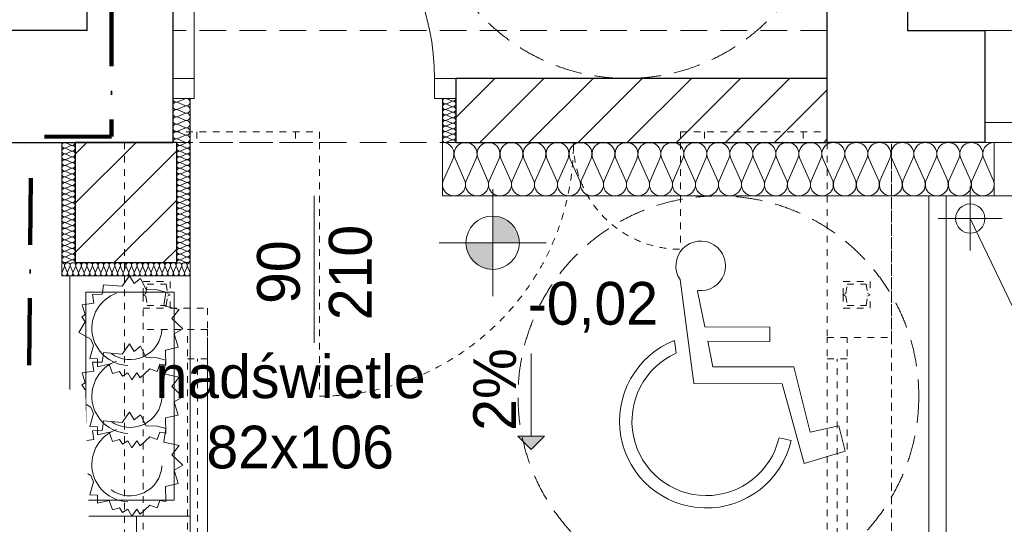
# Model space of a CAD drawing. Extents: x -220312 to -8310, y -91840 to 81907.
# Tile 85 of 128: x -126275 to -122589, y -11445 to -9555. Entities that reach past the tile are written whole.
import ezdxf

# ---------------------------------------------------------------- set-up
doc = ezdxf.new("R2010")
doc.units = 0
doc.header["$MEASUREMENT"] = 0
doc.set_wipeout_variables(frame=1)
for name, pattern in [('Hidden Line', [50, 25, -25]), ('Krawędzie ukryte', [150, 100, -50]), ('Kreski i kropki', [450, 250, -100, 0, -100])]:
    doc.linetypes.add(name, pattern=pattern)
doc.layers.add('#kan_san-op', color=34, linetype='Continuous')
for name, color, linetype, lineweight, true_color in [('Arch drzwi_Nr_Pióra__4', 7, 'Continuous', 9, 0x029e21), ('Arch ocieplenie_Nr_Pióra__22', 7, 'Continuous', 9, 0x7f7f7f), ('Arch ocieplenie_Nr_Pióra__24', 7, 'Continuous', 9, 0x029e21), ('Arch okna_Nr_Pióra__4', 7, 'Continuous', 9, 0x029e21), ('Arch wyposarzenie_Nr_Pióra__2', 7, 'Continuous', 13, 0x7f7f7f), ('Arch wyposarzenie_Nr_Pióra__4', 7, 'Continuous', 9, 0x029e21)]:
    doc.layers.add(name, color=color, linetype=linetype, lineweight=lineweight, true_color=true_color)
for name, color, linetype, lineweight in [('Arch opisy_Nr_Pióra__21', 7, 'Continuous', 9), ('Arch rynny_Nr_Pióra__21', 7, 'Continuous', 9), ('Arch schody_Nr_Pióra__21', 7, 'Continuous', 9), ('arch spadki_Nr_Pióra__21', 7, 'Continuous', 9), ('Arch wyburzenia_Nr_Pióra__46', 5, 'Continuous', 13), ('Arch ściany nośne_Nr_Pióra__21', 7, 'Continuous', 9), ('Arch ściany nośne_Nr_Pióra__27', 7, 'Continuous', 30), ('INWENT KONST. DREWNIANA_Nr_Pióra__20', 1, 'Continuous', 100), ('INWENT RZĘDNE_Nr_Pióra__21', 7, 'Continuous', 9), ('INWENT. DRZWI_Nr_Pióra__101', 8, 'Continuous', 13), ('INWENT. OKNA_Nr_Pióra__101', 8, 'Continuous', 13), ('INWENT.ŚCIANY_Nr_Pióra__1', 7, 'Continuous', 25), ('INWENT.ŚCIANY_Nr_Pióra__101', 8, 'Continuous', 13), ('Inwentaryzacja Konst._Nr_Pióra__101', 8, 'Continuous', 13), ('Istniejące schody_Nr_Pióra__101', 8, 'Continuous', 13), ('Istniejące stropy_Nr_Pióra__5', 7, 'Continuous', 13), ('PODKŁAD', 252, 'Continuous', 35)]:
    doc.layers.add(name, color=color, linetype=linetype, lineweight=lineweight)
doc.styles.add('GENERATED_STYLE_2', font='txt')
doc.styles.add('GENERATED_STYLE_6', font='txt')
pattern_1 = [(45, (0, 0), (-91.92388, 91.92388), [])]

# ---------------------------------------------------------------- blocks, each defined once
blk = doc.blocks.new('parter')
at = {"layer": 'Arch schody_Nr_Pióra__21', "linetype": 'Continuous'}
blk.add_hatch(color=252, dxfattribs=at).paths.add_polyline_path([(-186031.2, -11165.1), (-186081.2, -11115.1), (-185981.2, -11115.1)], flags=0)
at = {"layer": 'Arch ściany nośne_Nr_Pióra__21', "linetype": 'Continuous'}
h = blk.add_hatch(dxfattribs=at)
h.set_pattern_fill('Common_Brick', color=252, style=0, pattern_type=2)
h.set_pattern_definition(pattern_1)
h.paths.add_polyline_path([(-184922.4, -9775.1), (-186312.4, -9775.1), (-186312.4, -10015.1), (-184922.4, -10015.1)], flags=0)
h = blk.add_hatch(dxfattribs=at)
h.set_pattern_fill('Common_Brick', color=252, style=0, pattern_type=2)
h.set_pattern_definition(pattern_1)
h.paths.add_polyline_path([(-187737.4, -10015.1), (-187737.4, -10465.1), (-187357.4, -10465.1), (-187357.4, -10015.1)], flags=0)
at = {"layer": 'INWENT RZĘDNE_Nr_Pióra__21', "linetype": 'Continuous'}
for points in [[(-186174.8, -10390.5), (-186074.8, -10390.5), (-186082.4, -10352.2), (-186104.1, -10319.8), (-186136.5, -10298.1), (-186174.8, -10290.5)], [(-186174.8, -10390.5), (-186274.8, -10390.5), (-186267.2, -10428.8), (-186245.5, -10461.2), (-186213.1, -10482.9), (-186174.8, -10490.5)]]:
    blk.add_hatch(color=252, dxfattribs=at).paths.add_polyline_path(points, flags=0)
at = {"layer": 'Arch ocieplenie_Nr_Pióra__22', "color": 252, "linetype": 'Continuous'}
for p, q in [((-187326.7, -9851.3), (-187353, -9862.7)), ((-187353, -9865.1), (-187326.7, -9876.5)), ((-186347.5, -9851), (-186327.3, -9859.6)), ((-186327.3, -9861.3), (-186347.5, -9869.9)), ((-186347.5, -9871.6), (-186327.3, -9880.2)), ((-187326.7, -9878.8), (-187353, -9890.2)), ((-187353, -9892.6), (-187326.7, -9904)), ((-187326.7, -9906.3), (-187353, -9917.7)), ((-186327.3, -9882), (-186347.5, -9890.5)), ((-186347.5, -9892.3), (-186327.3, -9900.8)), ((-186327.3, -9902.6), (-186347.5, -9911.2)), ((-186347.5, -9912.9), (-186327.3, -9921.5)), ((-187353, -9920.1), (-187326.7, -9931.5)), ((-187326.7, -9933.8), (-187353, -9945.2)), ((-187353, -9947.6), (-187326.7, -9959)), ((-186327.3, -9923.2), (-186347.5, -9931.8)), ((-186347.5, -9933.5), (-186327.3, -9942.1)), ((-186327.3, -9943.8), (-186347.5, -9952.4)), ((-187326.7, -9961.3), (-187353, -9972.7)), ((-187353, -9975.1), (-187326.7, -9986.5)), ((-186347.5, -9954.1), (-186327.3, -9962.7)), ((-186327.3, -9964.5), (-186347.5, -9973)), ((-186347.5, -9974.8), (-186327.3, -9983.3)), ((-186327.3, -9985.1), (-186347.5, -9993.7)), ((-187326.7, -9988.8), (-187353, -10000.2)), ((-187353, -10002.6), (-187326.7, -10014)), ((-186347.5, -9995.4), (-186327.3, -10004)), ((-186327.3, -10005.7), (-186347.5, -10014.3)), ((-186358.8, -10155.6), (-186323, -10074.7)), ((-186315.7, -10074.7), (-186280, -10155.6)), ((-186272.7, -10155.6), (-186236.9, -10074.7)), ((-186229.7, -10074.7), (-186193.9, -10155.6)), ((-186186.7, -10155.6), (-186150.9, -10074.7)), ((-186143.7, -10074.7), (-186107.9, -10155.6)), ((-186100.6, -10155.6), (-186064.8, -10074.7)), ((-186057.6, -10074.7), (-186021.8, -10155.6)), ((-186014.6, -10155.6), (-185978.8, -10074.7)), ((-185971.6, -10074.7), (-185935.8, -10155.6)), ((-185928.6, -10155.6), (-185892.8, -10074.7)), ((-185885.5, -10074.7), (-185849.7, -10155.6)), ((-185842.5, -10155.6), (-185806.7, -10074.7)), ((-185799.5, -10074.7), (-185763.7, -10155.6)), ((-185756.5, -10155.6), (-185720.7, -10074.7)), ((-185713.5, -10074.7), (-185677.7, -10155.6)), ((-185670.4, -10155.6), (-185634.6, -10074.7)), ((-185627.4, -10074.7), (-185591.6, -10155.6)), ((-185584.4, -10155.6), (-185548.6, -10074.7)), ((-185541.4, -10074.7), (-185505.6, -10155.6)), ((-185498.4, -10155.6), (-185462.6, -10074.7)), ((-185455.3, -10074.7), (-185419.5, -10155.6)), ((-185412.3, -10155.6), (-185376.5, -10074.7)), ((-185369.3, -10074.7), (-185333.5, -10155.6)), ((-185326.3, -10155.6), (-185290.5, -10074.7)), ((-185283.2, -10074.7), (-185247.5, -10155.6)), ((-185240.2, -10155.6), (-185204.4, -10074.7)), ((-185197.2, -10074.7), (-185161.4, -10155.6)), ((-185154.2, -10155.6), (-185118.4, -10074.7)), ((-185111.2, -10074.7), (-185075.4, -10155.6)), ((-185068.1, -10155.6), (-185032.3, -10074.7)), ((-185025.1, -10074.7), (-184989.3, -10155.6)), ((-184982.1, -10155.6), (-184946.3, -10074.7)), ((-184939.1, -10074.7), (-184903.3, -10155.6)), ((-184896.1, -10155.6), (-184860.3, -10074.7)), ((-184853, -10074.7), (-184817.2, -10155.6)), ((-184810, -10155.6), (-184774.2, -10074.7)), ((-184767, -10074.7), (-184731.2, -10155.6)), ((-184724, -10155.6), (-184688.2, -10074.7)), ((-184681, -10074.7), (-184645.2, -10155.6)), ((-184637.9, -10155.6), (-184602.1, -10074.7)), ((-184594.9, -10074.7), (-184559.1, -10155.6)), ((-184551.9, -10155.6), (-184516.1, -10074.7)), ((-184508.9, -10074.7), (-184473.1, -10155.6)), ((-184465.9, -10155.6), (-184430.1, -10074.7)), ((-184422.8, -10074.7), (-184387, -10155.6)), ((-184379.8, -10155.6), (-184344, -10074.7)), ((-184336.8, -10074.7), (-184301, -10155.6))]:
    blk.add_line(p, q, dxfattribs=at)
for centre, major_axis, ratio, start_param, end_param in [((-187358.6, -9877.6), (13.8, 0), 0.994634, 1.158004, 5.125183), ((-187358.6, -9850.1), (13.8, 0), 0.994634, 3.141593, 5.125182), ((-187321.2, -9863.9), (13.8, 0), 0.994634, 4.299595, 8.266775), ((-186351.7, -9860.5), (10.6, 0), 0.969765, 1.158003, 5.125183), ((-186351.7, -9881.1), (10.6, 0), 0.969765, 1.158003, 5.125183), ((-186323, -9850.1), (10.6, 0), 0.969765, 4.299596, 6.283185), ((-186323, -9870.8), (10.6, 0), 0.969765, 4.299595, 8.266774), ((-187358.6, -9905.1), (13.8, 0), 0.994634, 1.158004, 5.125183), ((-187321.2, -9891.4), (13.8, 0), 0.994634, 4.299595, 8.266775), ((-187321.2, -9918.9), (13.8, 0), 0.994634, 4.299595, 8.266775), ((-186351.7, -9901.7), (10.6, 0), 0.969765, 1.158003, 5.125183), ((-186351.7, -9922.3), (10.6, 0), 0.969765, 1.158003, 5.125183), ((-186323, -9891.4), (10.6, 0), 0.969765, 4.299595, 8.266774), ((-186323, -9912), (10.6, 0), 0.969765, 4.299595, 8.266774), ((-187358.6, -9932.6), (13.8, 0), 0.994634, 1.158004, 5.125183), ((-187358.6, -9960.1), (13.8, 0), 0.994634, 1.158004, 5.125183), ((-187321.2, -9946.4), (13.8, 0), 0.994634, 4.299595, 8.266775), ((-186351.7, -9943), (10.6, 0), 0.969765, 1.158003, 5.125183), ((-186323, -9932.6), (10.6, 0), 0.969765, 4.299595, 8.266774), ((-186323, -9953.3), (10.6, 0), 0.969765, 4.299595, 8.266774), ((-187358.6, -9987.6), (13.8, 0), 0.994634, 1.158004, 5.125183), ((-187321.2, -9973.9), (13.8, 0), 0.994634, 4.299595, 8.266775), ((-187321.2, -10001.4), (13.8, 0), 0.994634, 4.299595, 8.266775), ((-186351.7, -9963.6), (10.6, 0), 0.969765, 1.158003, 5.125183), ((-186351.7, -9984.2), (10.6, 0), 0.969765, 1.158003, 5.125183), ((-186323, -9973.9), (10.6, 0), 0.969765, 4.299595, 8.266774), ((-186323, -9994.5), (10.6, 0), 0.969765, 4.299595, 8.266774), ((-187358.6, -10015.1), (13.8, 0), 0.994634, 1.158004, 3.141593), ((-186351.7, -10004.8), (10.6, 0), 0.969765, 1.158003, 5.125183), ((-186362.4, -10057.7), (43, 0), 0.988721, 5.870392, 7.853982), ((-186323, -10015.1), (10.6, 0), 0.969765, 0, 1.983589), ((-186276.3, -10057.7), (43, 0), 0.988721, 5.870392, 9.837571), ((-186190.3, -10057.7), (43, 0), 0.988721, 5.870392, 9.837571), ((-186104.3, -10057.7), (43, 0), 0.988721, 5.870392, 9.837571), ((-186018.2, -10057.7), (43, 0), 0.988721, 5.870392, 9.837571), ((-185932.2, -10057.7), (43, 0), 0.988721, 5.870392, 9.837571), ((-185846.1, -10057.7), (43, 0), 0.988721, 5.870392, 9.837571), ((-185760.1, -10057.7), (43, 0), 0.988721, 5.870392, 9.837571), ((-185674, -10057.7), (43, 0), 0.988721, 5.870392, 9.837571), ((-185588, -10057.7), (43, 0), 0.988721, 5.870392, 9.837571), ((-185502, -10057.7), (43, 0), 0.988721, 5.870392, 9.837571), ((-185415.9, -10057.7), (43, 0), 0.988721, 5.870392, 9.837571), ((-185329.9, -10057.7), (43, 0), 0.988721, 5.870392, 9.837571), ((-185243.8, -10057.7), (43, 0), 0.988721, 5.870392, 9.837571), ((-185157.8, -10057.7), (43, 0), 0.988721, 5.870392, 9.837571), ((-185071.8, -10057.7), (43, 0), 0.988721, 5.870392, 9.837571), ((-184985.7, -10057.7), (43, 0), 0.988721, 5.870392, 9.837571), ((-184899.7, -10057.7), (43, 0), 0.988721, 5.870392, 9.837571), ((-184813.6, -10057.7), (43, 0), 0.988721, 5.870392, 9.837571), ((-184727.6, -10057.7), (43, 0), 0.988721, 5.870392, 9.837571), ((-184641.5, -10057.7), (43, 0), 0.988721, 5.870392, 9.837571), ((-184555.5, -10057.7), (43, 0), 0.988721, 5.870392, 9.837571), ((-184469.5, -10057.7), (43, 0), 0.988721, 5.870392, 9.837571), ((-184383.4, -10057.7), (43, 0), 0.988721, 5.870392, 9.837571), ((-184297.4, -10057.7), (43, 0), 0.988721, 1.570796, 3.554385), ((-186319.4, -10172.6), (43, 0), 0.988721, 2.728799, 6.695979), ((-186233.3, -10172.6), (43, 0), 0.988721, 2.728799, 6.695979), ((-186147.3, -10172.6), (43, 0), 0.988721, 2.728799, 6.695979), ((-186061.2, -10172.6), (43, 0), 0.988721, 2.728799, 6.695979), ((-185975.2, -10172.6), (43, 0), 0.988721, 2.728799, 6.695979), ((-185889.2, -10172.6), (43, 0), 0.988721, 2.728799, 6.695979), ((-185803.1, -10172.6), (43, 0), 0.988721, 2.728799, 6.695979), ((-185717.1, -10172.6), (43, 0), 0.988721, 2.728799, 6.695979), ((-185631, -10172.6), (43, 0), 0.988721, 2.728799, 6.695979), ((-185545, -10172.6), (43, 0), 0.988721, 2.728799, 6.695979), ((-185458.9, -10172.6), (43, 0), 0.988721, 2.728799, 6.695979), ((-185372.9, -10172.6), (43, 0), 0.988721, 2.728799, 6.695979), ((-185286.9, -10172.6), (43, 0), 0.988721, 2.728799, 6.695979), ((-185200.8, -10172.6), (43, 0), 0.988721, 2.728799, 6.695979), ((-185114.8, -10172.6), (43, 0), 0.988721, 2.728799, 6.695979), ((-185028.7, -10172.6), (43, 0), 0.988721, 2.728799, 6.695979), ((-184942.7, -10172.6), (43, 0), 0.988721, 2.728799, 6.695979), ((-184856.7, -10172.6), (43, 0), 0.988721, 2.728799, 6.695979), ((-184770.6, -10172.6), (43, 0), 0.988721, 2.728799, 6.695979), ((-184684.6, -10172.6), (43, 0), 0.988721, 2.728799, 6.695979), ((-184598.5, -10172.6), (43, 0), 0.988721, 2.728799, 6.695979), ((-184512.5, -10172.6), (43, 0), 0.988721, 2.728799, 6.695979), ((-184426.4, -10172.6), (43, 0), 0.988721, 2.728799, 6.695979), ((-184340.4, -10172.6), (43, 0), 0.988721, 2.728799, 6.695979)]:
    blk.add_ellipse(centre, major_axis=major_axis, ratio=ratio, start_param=start_param, end_param=end_param, dxfattribs=at)
at = {"layer": 'Arch ocieplenie_Nr_Pióra__24', "color": 252, "linetype": 'Continuous'}
for p, q in [((-187772.5, -10016), (-187752.3, -10025)), ((-187322.3, -10016), (-187342.5, -10025)), ((-187752.3, -10026.8), (-187772.5, -10035.7)), ((-187772.5, -10037.5), (-187752.3, -10046.4)), ((-187752.3, -10048.2), (-187772.5, -10057.1)), ((-187772.5, -10058.9), (-187752.3, -10067.8)), ((-187342.5, -10026.8), (-187322.3, -10035.7)), ((-187322.3, -10037.5), (-187342.5, -10046.4)), ((-187342.5, -10048.2), (-187322.3, -10057.1)), ((-187322.3, -10058.9), (-187342.5, -10067.8)), ((-187752.3, -10069.6), (-187772.5, -10078.5)), ((-187772.5, -10080.3), (-187752.3, -10089.2)), ((-187752.3, -10091), (-187772.5, -10100)), ((-187342.5, -10069.6), (-187322.3, -10078.5)), ((-187322.3, -10080.3), (-187342.5, -10089.2)), ((-187342.5, -10091), (-187322.3, -10100)), ((-187772.5, -10101.8), (-187752.3, -10110.7)), ((-187752.3, -10112.5), (-187772.5, -10121.4)), ((-187772.5, -10123.2), (-187752.3, -10132.1)), ((-187752.3, -10133.9), (-187772.5, -10142.8)), ((-187322.3, -10101.8), (-187342.5, -10110.7)), ((-187342.5, -10112.5), (-187322.3, -10121.4)), ((-187322.3, -10123.2), (-187342.5, -10132.1)), ((-187342.5, -10133.9), (-187322.3, -10142.8)), ((-187772.5, -10144.6), (-187752.3, -10153.5)), ((-187752.3, -10155.3), (-187772.5, -10164.2)), ((-187772.5, -10166), (-187752.3, -10175)), ((-187322.3, -10144.6), (-187342.5, -10153.5)), ((-187342.5, -10155.3), (-187322.3, -10164.2)), ((-187322.3, -10166), (-187342.5, -10175)), ((-187752.3, -10176.8), (-187772.5, -10185.7)), ((-187772.5, -10187.5), (-187752.3, -10196.4)), ((-187752.3, -10198.2), (-187772.5, -10207.1)), ((-187342.5, -10176.8), (-187322.3, -10185.7)), ((-187322.3, -10187.5), (-187342.5, -10196.4)), ((-187342.5, -10198.2), (-187322.3, -10207.1)), ((-187772.5, -10208.9), (-187752.3, -10217.8)), ((-187752.3, -10219.6), (-187772.5, -10228.5)), ((-187772.5, -10230.3), (-187752.3, -10239.2)), ((-187752.3, -10241), (-187772.5, -10250)), ((-187322.3, -10208.9), (-187342.5, -10217.8)), ((-187342.5, -10219.6), (-187322.3, -10228.5)), ((-187322.3, -10230.3), (-187342.5, -10239.2)), ((-187342.5, -10241), (-187322.3, -10250)), ((-187772.5, -10251.8), (-187752.3, -10260.7)), ((-187752.3, -10262.5), (-187772.5, -10271.4)), ((-187772.5, -10273.2), (-187752.3, -10282.1)), ((-187322.3, -10251.8), (-187342.5, -10260.7)), ((-187342.5, -10262.5), (-187322.3, -10271.4)), ((-187322.3, -10273.2), (-187342.5, -10282.1)), ((-187752.3, -10283.9), (-187772.5, -10292.8)), ((-187772.5, -10294.6), (-187752.3, -10303.5)), ((-187752.3, -10305.3), (-187772.5, -10314.2)), ((-187772.5, -10316), (-187752.3, -10325)), ((-187342.5, -10283.9), (-187322.3, -10292.8)), ((-187322.3, -10294.6), (-187342.5, -10303.5)), ((-187342.5, -10305.3), (-187322.3, -10314.2)), ((-187322.3, -10316), (-187342.5, -10325)), ((-187752.3, -10326.8), (-187772.5, -10335.7)), ((-187772.5, -10337.5), (-187752.3, -10346.4)), ((-187752.3, -10348.2), (-187772.5, -10357.1)), ((-187342.5, -10326.8), (-187322.3, -10335.7)), ((-187322.3, -10337.5), (-187342.5, -10346.4)), ((-187342.5, -10348.2), (-187322.3, -10357.1)), ((-187772.5, -10358.9), (-187752.3, -10367.8)), ((-187752.3, -10369.6), (-187772.5, -10378.5)), ((-187772.5, -10380.3), (-187752.3, -10389.2)), ((-187752.3, -10391), (-187772.5, -10400)), ((-187322.3, -10358.9), (-187342.5, -10367.8)), ((-187342.5, -10369.6), (-187322.3, -10378.5)), ((-187322.3, -10380.3), (-187342.5, -10389.2)), ((-187342.5, -10391), (-187322.3, -10400)), ((-187772.5, -10401.8), (-187752.3, -10410.7)), ((-187752.3, -10412.5), (-187772.5, -10421.4)), ((-187772.5, -10423.2), (-187752.3, -10432.1)), ((-187322.3, -10401.8), (-187342.5, -10410.7)), ((-187342.5, -10412.5), (-187322.3, -10421.4)), ((-187322.3, -10423.2), (-187342.5, -10432.1)), ((-187752.3, -10433.9), (-187772.5, -10442.8)), ((-187772.5, -10444.6), (-187752.3, -10453.5)), ((-187752.3, -10455.3), (-187772.5, -10464.2)), ((-187342.5, -10433.9), (-187322.3, -10442.8)), ((-187322.3, -10444.6), (-187342.5, -10453.5)), ((-187342.5, -10455.3), (-187322.3, -10464.2)), ((-187786.5, -10500.2), (-187777.8, -10480)), ((-187776.1, -10480), (-187767.4, -10500.2)), ((-187765.6, -10500.2), (-187757, -10480)), ((-187755.2, -10480), (-187746.5, -10500.2)), ((-187744.8, -10500.2), (-187736.1, -10480)), ((-187734.3, -10480), (-187725.6, -10500.2)), ((-187723.9, -10500.2), (-187715.2, -10480)), ((-187713.5, -10480), (-187704.8, -10500.2)), ((-187703, -10500.2), (-187694.3, -10480)), ((-187692.6, -10480), (-187683.9, -10500.2)), ((-187682.2, -10500.2), (-187673.5, -10480)), ((-187671.7, -10480), (-187663, -10500.2)), ((-187661.3, -10500.2), (-187652.6, -10480)), ((-187650.9, -10480), (-187642.2, -10500.2)), ((-187640.4, -10500.2), (-187631.7, -10480)), ((-187630, -10480), (-187621.3, -10500.2)), ((-187619.5, -10500.2), (-187610.9, -10480)), ((-187609.1, -10480), (-187600.4, -10500.2)), ((-187598.7, -10500.2), (-187590, -10480)), ((-187588.2, -10480), (-187579.6, -10500.2)), ((-187577.8, -10500.2), (-187569.1, -10480)), ((-187567.4, -10480), (-187558.7, -10500.2)), ((-187556.9, -10500.2), (-187548.3, -10480)), ((-187546.5, -10480), (-187537.8, -10500.2)), ((-187536.1, -10500.2), (-187527.4, -10480)), ((-187525.6, -10480), (-187517, -10500.2)), ((-187515.2, -10500.2), (-187506.5, -10480)), ((-187504.8, -10480), (-187496.1, -10500.2)), ((-187494.3, -10500.2), (-187485.6, -10480)), ((-187483.9, -10480), (-187475.2, -10500.2)), ((-187473.5, -10500.2), (-187464.8, -10480)), ((-187463, -10480), (-187454.3, -10500.2)), ((-187452.6, -10500.2), (-187443.9, -10480)), ((-187442.2, -10480), (-187433.5, -10500.2)), ((-187431.7, -10500.2), (-187423, -10480)), ((-187421.3, -10480), (-187412.6, -10500.2)), ((-187410.9, -10500.2), (-187402.2, -10480)), ((-187400.4, -10480), (-187391.7, -10500.2)), ((-187390, -10500.2), (-187381.3, -10480)), ((-187379.5, -10480), (-187370.9, -10500.2)), ((-187369.1, -10500.2), (-187360.4, -10480)), ((-187358.7, -10480), (-187350, -10500.2)), ((-187348.2, -10500.2), (-187339.6, -10480)), ((-187337.8, -10480), (-187329.1, -10500.2)), ((-187327.4, -10500.2), (-187318.7, -10480)), ((-187316.9, -10480), (-187308.3, -10500.2))]:
    blk.add_line(p, q, dxfattribs=at)
for centre, major_axis, ratio, start_param, end_param in [((-187776.7, -10025.9), (0, -10.7), 0.992498, 2.728799, 6.695979), ((-187748, -10015.1), (0, -10.7), 0.992498, 5.870392, 7.853982), ((-187346.7, -10015.1), (0, -10.7), 0.992498, 4.712389, 6.695979), ((-187318, -10025.9), (0, -10.7), 0.992498, 5.870392, 9.837571), ((-187776.7, -10047.3), (0, -10.7), 0.992498, 2.728799, 6.695979), ((-187776.7, -10068.7), (0, -10.7), 0.992498, 2.728799, 6.695979), ((-187748, -10036.6), (0, -10.7), 0.992498, 5.870392, 9.837571), ((-187748, -10058), (0, -10.7), 0.992498, 5.870392, 9.837571), ((-187346.7, -10036.6), (0, -10.7), 0.992498, 2.7288, 6.695979), ((-187346.7, -10058), (0, -10.7), 0.992498, 2.7288, 6.695979), ((-187318, -10047.3), (0, -10.7), 0.992498, 5.870392, 9.837571), ((-187318, -10068.7), (0, -10.7), 0.992498, 5.870392, 9.837571), ((-187776.7, -10090.1), (0, -10.7), 0.992498, 2.728799, 6.695979), ((-187748, -10079.4), (0, -10.7), 0.992498, 5.870392, 9.837571), ((-187748, -10100.9), (0, -10.7), 0.992498, 5.870392, 9.837571), ((-187346.7, -10079.4), (0, -10.7), 0.992498, 2.7288, 6.695979), ((-187346.7, -10100.9), (0, -10.7), 0.992498, 2.7288, 6.695979), ((-187318, -10090.1), (0, -10.7), 0.992498, 5.870392, 9.837571), ((-187776.7, -10111.6), (0, -10.7), 0.992498, 2.728799, 6.695979), ((-187776.7, -10133), (0, -10.7), 0.992498, 2.728799, 6.695979), ((-187748, -10122.3), (0, -10.7), 0.992498, 5.870392, 9.837571), ((-187748, -10143.7), (0, -10.7), 0.992498, 5.870392, 9.837571), ((-187346.7, -10122.3), (0, -10.7), 0.992498, 2.7288, 6.695979), ((-187346.7, -10143.7), (0, -10.7), 0.992498, 2.7288, 6.695979), ((-187318, -10111.6), (0, -10.7), 0.992498, 5.870392, 9.837571), ((-187318, -10133), (0, -10.7), 0.992498, 5.870392, 9.837571), ((-187776.7, -10154.4), (0, -10.7), 0.992498, 2.728799, 6.695979), ((-187776.7, -10175.9), (0, -10.7), 0.992498, 2.728799, 6.695979), ((-187748, -10165.1), (0, -10.7), 0.992498, 5.870392, 9.837571), ((-187346.7, -10165.1), (0, -10.7), 0.992498, 2.7288, 6.695979), ((-187318, -10154.4), (0, -10.7), 0.992498, 5.870392, 9.837571), ((-187318, -10175.9), (0, -10.7), 0.992498, 5.870392, 9.837571), ((-187776.7, -10197.3), (0, -10.7), 0.992498, 2.728799, 6.695979), ((-187776.7, -10218.7), (0, -10.7), 0.992498, 2.728799, 6.695979), ((-187748, -10186.6), (0, -10.7), 0.992498, 5.870392, 9.837571), ((-187748, -10208), (0, -10.7), 0.992498, 5.870392, 9.837571), ((-187346.7, -10186.6), (0, -10.7), 0.992498, 2.7288, 6.695979), ((-187346.7, -10208), (0, -10.7), 0.992498, 2.7288, 6.695979), ((-187318, -10197.3), (0, -10.7), 0.992498, 5.870392, 9.837571), ((-187318, -10218.7), (0, -10.7), 0.992498, 5.870392, 9.837571), ((-187776.7, -10240.1), (0, -10.7), 0.992498, 2.728799, 6.695979), ((-187748, -10229.4), (0, -10.7), 0.992498, 5.870392, 9.837571), ((-187748, -10250.9), (0, -10.7), 0.992498, 5.870392, 9.837571), ((-187346.7, -10229.4), (0, -10.7), 0.992498, 2.7288, 6.695979), ((-187346.7, -10250.9), (0, -10.7), 0.992498, 2.7288, 6.695979), ((-187318, -10240.1), (0, -10.7), 0.992498, 5.870392, 9.837571), ((-187776.7, -10261.6), (0, -10.7), 0.992498, 2.728799, 6.695979), ((-187776.7, -10283), (0, -10.7), 0.992498, 2.728799, 6.695979), ((-187748, -10272.3), (0, -10.7), 0.992498, 5.870392, 9.837571), ((-187346.7, -10272.3), (0, -10.7), 0.992498, 2.7288, 6.695979), ((-187318, -10261.6), (0, -10.7), 0.992498, 5.870392, 9.837571), ((-187318, -10283), (0, -10.7), 0.992498, 5.870392, 9.837571), ((-187776.7, -10304.4), (0, -10.7), 0.992498, 2.728799, 6.695979), ((-187776.7, -10325.9), (0, -10.7), 0.992498, 2.728799, 6.695979), ((-187748, -10293.7), (0, -10.7), 0.992498, 5.870392, 9.837571), ((-187748, -10315.1), (0, -10.7), 0.992498, 5.870392, 9.837571), ((-187346.7, -10293.7), (0, -10.7), 0.992498, 2.7288, 6.695979), ((-187346.7, -10315.1), (0, -10.7), 0.992498, 2.7288, 6.695979), ((-187318, -10304.4), (0, -10.7), 0.992498, 5.870392, 9.837571), ((-187318, -10325.9), (0, -10.7), 0.992498, 5.870392, 9.837571), ((-187776.7, -10347.3), (0, -10.7), 0.992498, 2.728799, 6.695979), ((-187748, -10336.6), (0, -10.7), 0.992498, 5.870392, 9.837571), ((-187748, -10358), (0, -10.7), 0.992498, 5.870392, 9.837571), ((-187346.7, -10336.6), (0, -10.7), 0.992498, 2.7288, 6.695979), ((-187346.7, -10358), (0, -10.7), 0.992498, 2.7288, 6.695979), ((-187318, -10347.3), (0, -10.7), 0.992498, 5.870392, 9.837571), ((-187776.7, -10368.7), (0, -10.7), 0.992498, 2.728799, 6.695979), ((-187776.7, -10390.1), (0, -10.7), 0.992498, 2.728799, 6.695979), ((-187748, -10379.4), (0, -10.7), 0.992498, 5.870392, 9.837571), ((-187748, -10400.9), (0, -10.7), 0.992498, 5.870392, 9.837571), ((-187346.7, -10379.4), (0, -10.7), 0.992498, 2.7288, 6.695979), ((-187346.7, -10400.9), (0, -10.7), 0.992498, 2.7288, 6.695979), ((-187318, -10368.7), (0, -10.7), 0.992498, 5.870392, 9.837571), ((-187318, -10390.1), (0, -10.7), 0.992498, 5.870392, 9.837571), ((-187776.7, -10411.6), (0, -10.7), 0.992498, 2.728799, 6.695979), ((-187776.7, -10433), (0, -10.7), 0.992498, 2.728799, 6.695979), ((-187748, -10422.3), (0, -10.7), 0.992498, 5.870392, 9.837571), ((-187346.7, -10422.3), (0, -10.7), 0.992498, 2.7288, 6.695979), ((-187318, -10411.6), (0, -10.7), 0.992498, 5.870392, 9.837571), ((-187318, -10433), (0, -10.7), 0.992498, 5.870392, 9.837571), ((-187776.7, -10454.4), (0, -10.7), 0.992498, 2.728799, 6.695979), ((-187787.4, -10475.8), (0, 10.6), 0.981276, 4.299596, 6.283185), ((-187766.5, -10475.8), (0, 10.6), 0.981276, 4.299595, 8.266774), ((-187745.6, -10475.8), (0, 10.6), 0.981276, 4.299595, 8.266774), ((-187748, -10443.7), (0, -10.7), 0.992498, 5.870392, 9.837571), ((-187748, -10465.1), (0, -10.7), 0.992498, 1.570796, 3.554385), ((-187724.8, -10475.8), (0, 10.6), 0.981276, 4.299595, 8.266774), ((-187703.9, -10475.8), (0, 10.6), 0.981276, 4.299595, 8.266774), ((-187683, -10475.8), (0, 10.6), 0.981276, 4.299595, 8.266774), ((-187662.2, -10475.8), (0, 10.6), 0.981276, 4.299595, 8.266774), ((-187641.3, -10475.8), (0, 10.6), 0.981276, 4.299595, 8.266774), ((-187620.4, -10475.8), (0, 10.6), 0.981276, 4.299595, 8.266774), ((-187599.6, -10475.8), (0, 10.6), 0.981276, 4.299595, 8.266774), ((-187578.7, -10475.8), (0, 10.6), 0.981276, 4.299595, 8.266774), ((-187557.8, -10475.8), (0, 10.6), 0.981276, 4.299595, 8.266774), ((-187536.9, -10475.8), (0, 10.6), 0.981276, 4.299595, 8.266774), ((-187516.1, -10475.8), (0, 10.6), 0.981276, 4.299595, 8.266774), ((-187495.2, -10475.8), (0, 10.6), 0.981276, 4.299595, 8.266774), ((-187474.3, -10475.8), (0, 10.6), 0.981276, 4.299595, 8.266774), ((-187453.5, -10475.8), (0, 10.6), 0.981276, 4.299595, 8.266774), ((-187432.6, -10475.8), (0, 10.6), 0.981276, 4.299595, 8.266774), ((-187411.7, -10475.8), (0, 10.6), 0.981276, 4.299595, 8.266774), ((-187390.9, -10475.8), (0, 10.6), 0.981276, 4.299595, 8.266774), ((-187370, -10475.8), (0, 10.6), 0.981276, 4.299595, 8.266774), ((-187349.1, -10475.8), (0, 10.6), 0.981276, 4.299595, 8.266774), ((-187346.7, -10443.7), (0, -10.7), 0.992498, 2.7288, 6.695979), ((-187346.7, -10465.1), (0, -10.7), 0.992498, 2.7288, 4.712389), ((-187328.3, -10475.8), (0, 10.6), 0.981276, 4.299595, 8.266774), ((-187318, -10454.4), (0, -10.7), 0.992498, 5.870392, 9.837571), ((-187307.4, -10475.8), (0, 10.6), 0.981276, 0, 1.983589), ((-187776.9, -10504.5), (0, 10.6), 0.981276, 1.158003, 5.125183), ((-187756.1, -10504.5), (0, 10.6), 0.981276, 1.158003, 5.125183), ((-187735.2, -10504.5), (0, 10.6), 0.981276, 1.158003, 5.125183), ((-187714.3, -10504.5), (0, 10.6), 0.981276, 1.158003, 5.125183), ((-187693.5, -10504.5), (0, 10.6), 0.981276, 1.158003, 5.125183), ((-187672.6, -10504.5), (0, 10.6), 0.981276, 1.158003, 5.125183), ((-187651.7, -10504.5), (0, 10.6), 0.981276, 1.158003, 5.125183), ((-187630.9, -10504.5), (0, 10.6), 0.981276, 1.158003, 5.125183), ((-187610, -10504.5), (0, 10.6), 0.981276, 1.158003, 5.125183), ((-187589.1, -10504.5), (0, 10.6), 0.981276, 1.158003, 5.125183), ((-187568.3, -10504.5), (0, 10.6), 0.981276, 1.158003, 5.125183), ((-187547.4, -10504.5), (0, 10.6), 0.981276, 1.158003, 5.125183), ((-187526.5, -10504.5), (0, 10.6), 0.981276, 1.158003, 5.125183), ((-187505.6, -10504.5), (0, 10.6), 0.981276, 1.158003, 5.125183), ((-187484.8, -10504.5), (0, 10.6), 0.981276, 1.158003, 5.125183), ((-187463.9, -10504.5), (0, 10.6), 0.981276, 1.158003, 5.125183), ((-187443, -10504.5), (0, 10.6), 0.981276, 1.158003, 5.125183), ((-187422.2, -10504.5), (0, 10.6), 0.981276, 1.158003, 5.125183), ((-187401.3, -10504.5), (0, 10.6), 0.981276, 1.158003, 5.125183), ((-187380.4, -10504.5), (0, 10.6), 0.981276, 1.158003, 5.125183), ((-187359.6, -10504.5), (0, 10.6), 0.981276, 1.158003, 5.125183), ((-187338.7, -10504.5), (0, 10.6), 0.981276, 1.158003, 5.125183), ((-187317.8, -10504.5), (0, 10.6), 0.981276, 1.158003, 5.125183)]:
    blk.add_ellipse(centre, major_axis=major_axis, ratio=ratio, start_param=start_param, end_param=end_param, dxfattribs=at)
at = {"layer": 'Arch okna_Nr_Pióra__4', "color": 252, "linetype": 'Continuous'}
for p, q in [((-187292.4, -9775.1), (-187292.4, -8875.1)), ((-184332.4, -9595.1), (-181942.4, -9595.1)), ((-187372.4, -9775.1), (-187292.4, -9775.1)), ((-187292.4, -9775.1), (-187292.4, -9850.1)), ((-186392.4, -9775.1), (-186312.4, -9775.1)), ((-186392.4, -9775.1), (-186392.4, -9850.1)), ((-187372.4, -9850.1), (-187292.4, -9850.1)), ((-186392.4, -9850.1), (-186312.4, -9850.1)), ((-184332.4, -9940.1), (-181942.4, -9940.1)), ((-184332.4, -10015.1), (-181942.4, -10015.1)), ((-186842.4, -10215.1), (-186842.4, -10765.1)), ((-184297.4, -10215.1), (-182007.4, -10215.1))]:
    blk.add_line(p, q, dxfattribs=at)
blk.add_arc((-187292.4, -9775.1), 900, 0, 90, dxfattribs=at)
at = {"layer": 'Arch opisy_Nr_Pióra__21', "color": 252, "linetype": 'Krawędzie ukryte'}
for centre in [(-185672.4, -9025.1), (-185329.9, -10965.1)]:
    blk.add_circle(centre, 750, dxfattribs=at)
at = {"layer": 'Arch rynny_Nr_Pióra__21', "color": 252, "linetype": 'Continuous'}
for p, q in [((-184387.4, -10180.1), (-184387.4, -10420.1)), ((-184267.4, -10300.1), (-184507.4, -10300.1)), ((-183732.2, -11666.4), (-184387.4, -10300.1))]:
    blk.add_line(p, q, dxfattribs=at)
blk.add_circle((-184387.4, -10300.1), 55, dxfattribs=at)
at = {"layer": 'Arch schody_Nr_Pióra__21', "color": 252, "linetype": 'Continuous'}
for p, q in [((-184542.4, -10215.1), (-184542.4, -12815.1)), ((-184477.4, -10215.1), (-184477.4, -12815.1)), ((-187307.4, -10515.1), (-187757.4, -10515.1)), ((-187757.4, -10515.1), (-187757.4, -11415.1)), ((-187307.4, -11415.1), (-187307.4, -10515.1)), ((-187697.4, -10575.1), (-187697.4, -11355.1)), ((-187367.4, -10575.1), (-187697.4, -10575.1)), ((-187367.4, -11355.1), (-187367.4, -10575.1)), ((-186031.2, -10805.1), (-186031.2, -11115.1)), ((-186081.2, -11115.1), (-185981.2, -11115.1)), ((-186031.2, -11165.1), (-186081.2, -11115.1)), ((-186031.2, -11165.1), (-185981.2, -11115.1)), ((-187697.4, -11355.1), (-187367.4, -11355.1)), ((-187307.4, -11415.1), (-187757.4, -11415.1)), ((-187307.4, -11415.1), (-187507.4, -11415.1)), ((-187507.4, -11415.1), (-187507.4, -20065.1)), ((-187307.4, -11415.1), (-187307.4, -20065.1))]:
    blk.add_line(p, q, dxfattribs=at)
at = {"layer": 'Arch wyburzenia_Nr_Pióra__46', "color": 252, "linetype": 'Continuous'}
for p, q in [((-187307.4, -9850.1), (-187307.4, -10515.1)), ((-186362.4, -9850.1), (-186362.4, -10215.1)), ((-187787.4, -10515.1), (-187787.4, -10015.1)), ((-184297.4, -10215.1), (-184297.4, -10015.1)), ((-186362.4, -10215.1), (-184297.4, -10215.1)), ((-187307.4, -10515.1), (-187787.4, -10515.1))]:
    blk.add_line(p, q, dxfattribs=at)
at = {"layer": 'Arch wyposarzenie_Nr_Pióra__2', "color": 252, "linetype": 'Continuous'}
for p, q in [((-185473.6, -10528.1), (-185421.5, -10917.3)), ((-185380.7, -10706.1), (-185408.2, -10571.3)), ((-185137.2, -10707.1), (-185380.7, -10706.1)), ((-185137.4, -10760.4), (-185137.2, -10707.1)), ((-185494.4, -10756.7), (-185488, -10804.4)), ((-185369.8, -10759.4), (-185137.4, -10760.4)), ((-185350.4, -10854.7), (-185369.8, -10759.4)), ((-185047.3, -10855.9), (-185350.4, -10854.7)), ((-184987.1, -11100.4), (-185047.3, -10855.9)), ((-185421.5, -10917.3), (-185090.8, -10918.6)), ((-185090.8, -10918.6), (-185009.4, -11217.8)), ((-184878.9, -11076.8), (-184987.1, -11100.4)), ((-184855.7, -11171.3), (-184878.9, -11076.8)), ((-185057.8, -11131), (-185103.1, -11120.7)), ((-185009.4, -11217.8), (-184855.7, -11171.3))]:
    blk.add_line(p, q, dxfattribs=at)
for centre, major_axis, start_param, end_param in [((-185396, -10477), (92.9, 0), 4.583801, 10.008202), ((-185374.8, -11059), (325.1, 0), 1.947533, 6.059917), ((-185374.8, -11059), (278.7, 0), 1.989195, 6.059917)]:
    blk.add_ellipse(centre, major_axis=major_axis, ratio=0.999933, start_param=start_param, end_param=end_param, dxfattribs=at)
at = {"layer": 'Arch wyposarzenie_Nr_Pióra__4', "color": 252, "linetype": 'Continuous'}
for p, q in [((-187561.3, -10553.3), (-187533.5, -10515.1)), ((-187533.5, -10515.1), (-187516.8, -10543.5)), ((-187516.8, -10543.5), (-187493.2, -10524)), ((-187493.2, -10524), (-187471.7, -10565.4)), ((-187635.5, -10576.7), (-187631.5, -10547.6)), ((-187631.5, -10547.6), (-187561.3, -10553.3)), ((-187471.7, -10565.4), (-187430.4, -10566.7)), ((-187430.4, -10566.7), (-187398.2, -10575.5)), ((-187398.2, -10575.5), (-187405.4, -10626.6)), ((-187672.2, -10584), (-187635.9, -10583.6)), ((-187667.2, -10617.2), (-187672.2, -10584)), ((-187635.9, -10583.6), (-187635.5, -10576.7)), ((-187711.8, -10623.2), (-187667.2, -10617.2)), ((-187699.9, -10660.6), (-187711.8, -10623.2)), ((-187405.4, -10626.6), (-187348.2, -10640)), ((-187348.2, -10640), (-187375.8, -10674.6)), ((-187712.3, -10668.2), (-187699.9, -10660.6)), ((-187699.6, -10687), (-187712.3, -10668.2)), ((-187375.8, -10674.6), (-187334, -10712.8)), ((-187723.3, -10726.2), (-187699.6, -10687)), ((-187334, -10712.8), (-187367.4, -10732)), ((-187678.6, -10751.6), (-187723.3, -10726.2)), ((-187669.2, -10775.9), (-187678.6, -10751.6)), ((-187367.4, -10732), (-187351.3, -10781.9)), ((-187682.3, -10824.7), (-187669.2, -10775.9)), ((-187561.3, -10807.8), (-187533.5, -10769.6)), ((-187533.5, -10769.6), (-187516.8, -10797.9)), ((-187516.8, -10797.9), (-187493.2, -10778.5)), ((-187493.2, -10778.5), (-187471.7, -10819.9)), ((-187351.3, -10781.9), (-187398.9, -10792.4)), ((-187398.9, -10792.4), (-187397.6, -10849)), ((-187653.6, -10825.4), (-187682.3, -10824.7)), ((-187654.2, -10855.2), (-187653.6, -10825.4)), ((-187635.9, -10838.1), (-187635.5, -10831.2)), ((-187635.5, -10831.2), (-187631.5, -10802.1)), ((-187631.5, -10802.1), (-187561.3, -10807.8)), ((-187471.7, -10819.9), (-187430.4, -10821.2)), ((-187430.4, -10821.2), (-187398.2, -10830)), ((-187398.2, -10830), (-187405.4, -10881)), ((-187672.2, -10838.4), (-187635.9, -10838.1)), ((-187667.2, -10871.6), (-187672.2, -10838.4)), ((-187609.9, -10845.4), (-187654.2, -10855.2)), ((-187598.1, -10880.7), (-187609.9, -10845.4)), ((-187457.4, -10863.2), (-187493.6, -10896.5)), ((-187430.7, -10872.6), (-187457.4, -10863.2)), ((-187420.8, -10845.9), (-187430.7, -10872.6)), ((-187397.6, -10849), (-187420.8, -10845.9)), ((-187711.8, -10877.6), (-187667.2, -10871.6)), ((-187699.9, -10915.1), (-187711.8, -10877.6)), ((-187571.5, -10872.7), (-187598.1, -10880.7)), ((-187560.4, -10890.2), (-187571.5, -10872.7)), ((-187540.2, -10877.9), (-187560.4, -10890.2)), ((-187524.7, -10904.6), (-187540.2, -10877.9)), ((-187506.6, -10877.7), (-187524.7, -10904.6)), ((-187493.6, -10896.5), (-187506.6, -10877.7)), ((-187405.4, -10881), (-187348.2, -10894.4)), ((-187348.2, -10894.4), (-187375.8, -10929.1)), ((-187723.3, -10980.6), (-187699.6, -10941.5)), ((-187712.3, -10922.7), (-187699.9, -10915.1)), ((-187699.6, -10941.5), (-187712.3, -10922.7)), ((-187375.8, -10929.1), (-187334, -10967.3)), ((-187678.6, -11006), (-187723.3, -10980.6)), ((-187334, -10967.3), (-187367.4, -10986.4)), ((-187669.2, -11030.4), (-187678.6, -11006)), ((-187367.4, -10986.4), (-187351.3, -11036.3)), ((-187682.3, -11079.2), (-187669.2, -11030.4)), ((-187561.3, -11063.9), (-187533.5, -11025.7)), ((-187533.5, -11025.7), (-187516.8, -11054)), ((-187516.8, -11054), (-187493.2, -11034.5)), ((-187493.2, -11034.5), (-187471.7, -11076)), ((-187351.3, -11036.3), (-187398.9, -11046.9)), ((-187398.9, -11046.9), (-187397.6, -11103.4)), ((-187653.6, -11079.9), (-187682.3, -11079.2)), ((-187654.2, -11109.6), (-187653.6, -11079.9)), ((-187635.9, -11094.2), (-187635.5, -11087.3)), ((-187635.5, -11087.3), (-187631.5, -11058.1)), ((-187631.5, -11058.1), (-187561.3, -11063.9)), ((-187471.7, -11076), (-187430.4, -11077.3)), ((-187430.4, -11077.3), (-187398.2, -11086)), ((-187398.2, -11086), (-187405.4, -11137.1)), ((-187711.8, -11133.7), (-187667.2, -11127.7)), ((-187672.2, -11094.5), (-187635.9, -11094.2)), ((-187667.2, -11127.7), (-187672.2, -11094.5)), ((-187609.9, -11099.9), (-187654.2, -11109.6)), ((-187598.1, -11135.2), (-187609.9, -11099.9)), ((-187571.5, -11127.2), (-187598.1, -11135.2)), ((-187560.4, -11144.7), (-187571.5, -11127.2)), ((-187457.4, -11117.6), (-187493.6, -11151)), ((-187430.7, -11127.1), (-187457.4, -11117.6)), ((-187420.8, -11100.3), (-187430.7, -11127.1)), ((-187397.6, -11103.4), (-187420.8, -11100.3)), ((-187699.9, -11171.2), (-187711.8, -11133.7)), ((-187540.2, -11132.3), (-187560.4, -11144.7)), ((-187524.7, -11159.1), (-187540.2, -11132.3)), ((-187506.6, -11132.2), (-187524.7, -11159.1)), ((-187493.6, -11151), (-187506.6, -11132.2)), ((-187405.4, -11137.1), (-187348.2, -11150.5)), ((-187348.2, -11150.5), (-187375.8, -11185.1)), ((-187723.3, -11236.7), (-187699.6, -11197.6)), ((-187712.3, -11178.8), (-187699.9, -11171.2)), ((-187699.6, -11197.6), (-187712.3, -11178.8)), ((-187375.8, -11185.1), (-187334, -11223.3)), ((-187678.6, -11262.1), (-187723.3, -11236.7)), ((-187334, -11223.3), (-187367.4, -11242.5)), ((-187669.2, -11286.4), (-187678.6, -11262.1)), ((-187367.4, -11242.5), (-187351.3, -11292.4)), ((-187682.3, -11335.3), (-187669.2, -11286.4)), ((-187351.3, -11292.4), (-187398.9, -11303)), ((-187398.9, -11303), (-187397.6, -11359.5)), ((-187653.6, -11336), (-187682.3, -11335.3)), ((-187654.2, -11365.7), (-187653.6, -11336)), ((-187609.9, -11356), (-187654.2, -11365.7)), ((-187598.1, -11391.2), (-187609.9, -11356)), ((-187571.5, -11383.3), (-187598.1, -11391.2)), ((-187560.4, -11400.8), (-187571.5, -11383.3)), ((-187457.4, -11373.7), (-187493.6, -11407.1)), ((-187430.7, -11383.2), (-187457.4, -11373.7)), ((-187420.8, -11356.4), (-187430.7, -11383.2)), ((-187397.6, -11359.5), (-187420.8, -11356.4)), ((-187540.2, -11388.4), (-187560.4, -11400.8)), ((-187524.7, -11415.1), (-187540.2, -11388.4)), ((-187506.6, -11388.3), (-187524.7, -11415.1)), ((-187493.6, -11407.1), (-187506.6, -11388.3))]:
    blk.add_line(p, q, dxfattribs=at)
for centre, major_axis, start_param, end_param in [((-187532.4, -10710.7), (142.6, 0), 1.927535, 4.652962), ((-187532.4, -10710.7), (119.4, 0), 4.078423, 6.243896), ((-187532.4, -10965.1), (142.6, 0), 1.927535, 4.652962), ((-187532.4, -10965.1), (119.4, 0), 4.078423, 6.243896), ((-187532.4, -11221.2), (142.6, 0), 1.927535, 4.652962), ((-187532.4, -11221.2), (119.4, 0), 4.078423, 6.243896)]:
    blk.add_ellipse(centre, major_axis=major_axis, ratio=0.982005, start_param=start_param, end_param=end_param, dxfattribs=at)
at = {"layer": 'Arch ściany nośne_Nr_Pióra__27', "color": 252, "linetype": 'Continuous'}
for p, q in [((-186312.4, -9775.1), (-186312.4, -10015.1)), ((-184922.4, -9775.1), (-186312.4, -9775.1)), ((-184922.4, -10015.1), (-184922.4, -9775.1)), ((-187357.4, -10015.1), (-187737.4, -10015.1)), ((-187737.4, -10015.1), (-187737.4, -10465.1)), ((-187357.4, -10465.1), (-187357.4, -10015.1)), ((-186312.4, -10015.1), (-184922.4, -10015.1)), ((-187737.4, -10465.1), (-187357.4, -10465.1))]:
    blk.add_line(p, q, dxfattribs=at)
at = {"layer": 'INWENT KONST. DREWNIANA_Nr_Pióra__20', "color": 252, "linetype": 'Kreski i kropki'}
for p, q in [((-187590.4, -3627.7), (-187601.8, -9993)), ((-187935.5, -13999.1), (-187901.9, -9994.8)), ((-187601.8, -9993), (-187901.9, -9994.8))]:
    blk.add_line(p, q, dxfattribs=at)
at = {"layer": 'INWENT RZĘDNE_Nr_Pióra__21', "color": 252, "linetype": 'Continuous'}
for p, q in [((-186174.8, -10590.5), (-186174.8, -10190.5)), ((-186374.8, -10390.5), (-185974.8, -10390.5))]:
    blk.add_line(p, q, dxfattribs=at)
blk.add_circle((-186174.8, -10390.5), 100, dxfattribs=at)
at = {"layer": 'INWENT. DRZWI_Nr_Pióra__101', "color": 252, "linetype": 'Hidden Line'}
for p, q in [((-187372.4, -9975.1), (-186822.4, -9975.1)), ((-187282.4, -9975.1), (-187282.4, -10015.1)), ((-186912.4, -9975.1), (-186912.4, -10015.1)), ((-186822.4, -9975.1), (-186822.4, -10015.1)), ((-185472.4, -9975.1), (-184922.4, -9975.1)), ((-185472.4, -9975.1), (-185472.4, -10015.1)), ((-185382.4, -9975.1), (-185382.4, -10015.1)), ((-185012.4, -9975.1), (-185012.4, -10015.1)), ((-187372.4, -10015.1), (-186822.4, -10015.1)), ((-186822.4, -10015.1), (-186822.4, -10965.1)), ((-185472.4, -10015.1), (-184922.4, -10015.1)), ((-185472.4, -10015.1), (-185472.4, -10415.1))]:
    blk.add_line(p, q, dxfattribs=at)
for centre, radius, start, end in [((-186822.4, -10015.1), 950, 270, 0), ((-185472.4, -10015.1), 400, 180, 270)]:
    blk.add_arc(centre, radius, start, end, dxfattribs=at)
at = {"layer": 'INWENT. OKNA_Nr_Pióra__101', "color": 252, "linetype": 'Hidden Line'}
for p, q in [((-187482.4, -12465.1), (-187482.4, -10715.1)), ((-187317.4, -12465.1), (-187317.4, -10715.1)), ((-187242.4, -10715.1), (-187242.4, -12465.1)), ((-187242.4, -12465.1), (-187242.4, -10745.1)), ((-184922.4, -13165.1), (-184922.4, -10745.1)), ((-184922.4, -13165.1), (-184922.4, -10745.1)), ((-184847.4, -13165.1), (-184847.4, -10745.1)), ((-184682.4, -10745.1), (-184682.4, -13165.1)), ((-187317.4, -10825.1), (-187242.4, -10825.1)), ((-187279.9, -12385.1), (-187279.9, -10825.1)), ((-184922.4, -10825.1), (-184847.4, -10825.1)), ((-184884.9, -13085.1), (-184884.9, -10825.1))]:
    blk.add_line(p, q, dxfattribs=at)
at = {"layer": 'INWENT.ŚCIANY_Nr_Pióra__1', "color": 252, "linetype": 'Continuous'}
for p, q in [((-187372.4, -3415.1), (-187372.4, -10015.1)), ((-187692.4, -9595.1), (-187692.4, -7125.1)), ((-184922.4, -10015.1), (-184922.4, -8145.1)), ((-184622.4, -8145.1), (-184622.4, -9595.1)), ((-187692.4, -9595.1), (-188572.4, -9595.1)), ((-184622.4, -9595.1), (-184332.4, -9595.1)), ((-184332.4, -9595.1), (-184332.4, -10015.1)), ((-188602.4, -10015.1), (-187372.4, -10015.1)), ((-184332.4, -10015.1), (-184922.4, -10015.1))]:
    blk.add_line(p, q, dxfattribs=at)
at = {"layer": 'INWENT.ŚCIANY_Nr_Pióra__101', "color": 252, "linetype": 'Hidden Line'}
for p, q in [((-184922.4, -10015.1), (-184922.4, -10745.1)), ((-184682.4, -10745.1), (-184682.4, -10015.1)), ((-187482.4, -10635.1), (-187242.4, -10635.1)), ((-187482.4, -10715.1), (-187482.4, -10635.1)), ((-187242.4, -10635.1), (-187242.4, -10715.1)), ((-187242.4, -10715.1), (-187482.4, -10715.1)), ((-184922.4, -10745.1), (-184682.4, -10745.1))]:
    blk.add_line(p, q, dxfattribs=at)
at = {"layer": 'Inwentaryzacja Konst._Nr_Pióra__101', "color": 252, "linetype": 'Hidden Line'}
for p, q in [((-187482.4, -10585.1), (-187482.4, -10535.1)), ((-187482.4, -10535.1), (-187382.4, -10535.1)), ((-187382.4, -10535.1), (-187382.4, -10585.1)), ((-184862.4, -10585.1), (-184862.4, -10535.1)), ((-184862.4, -10535.1), (-184762.4, -10535.1)), ((-184762.4, -10535.1), (-184762.4, -10585.1)), ((-187472.4, -10580.1), (-187468.5, -10545.1)), ((-187468.5, -10545.1), (-187396.3, -10545.1)), ((-187396.3, -10545.1), (-187392.4, -10580.1)), ((-184852.4, -10580.1), (-184848.5, -10545.1)), ((-184848.5, -10545.1), (-184776.3, -10545.1)), ((-184776.3, -10545.1), (-184772.4, -10580.1)), ((-187482.4, -10585.1), (-187472.4, -10580.1)), ((-187482.4, -10585.1), (-187482.4, -10635.1)), ((-187482.4, -10585.1), (-187472.4, -10590.1)), ((-187472.4, -10590.1), (-187468.5, -10625.1)), ((-187396.3, -10625.1), (-187392.4, -10590.1)), ((-187382.4, -10585.1), (-187392.4, -10580.1)), ((-187382.4, -10585.1), (-187392.4, -10590.1)), ((-187382.4, -10635.1), (-187382.4, -10585.1)), ((-184862.4, -10585.1), (-184852.4, -10580.1)), ((-184862.4, -10585.1), (-184862.4, -10635.1)), ((-184862.4, -10585.1), (-184852.4, -10590.1)), ((-184852.4, -10590.1), (-184848.5, -10625.1)), ((-184776.3, -10625.1), (-184772.4, -10590.1)), ((-184762.4, -10585.1), (-184772.4, -10580.1)), ((-184762.4, -10585.1), (-184772.4, -10590.1)), ((-184762.4, -10635.1), (-184762.4, -10585.1)), ((-187482.4, -10635.1), (-187382.4, -10635.1)), ((-187468.5, -10625.1), (-187396.3, -10625.1)), ((-184862.4, -10635.1), (-184762.4, -10635.1)), ((-184848.5, -10625.1), (-184776.3, -10625.1))]:
    blk.add_line(p, q, dxfattribs=at)
at = {"layer": 'Istniejące schody_Nr_Pióra__101', "color": 252, "linetype": 'Hidden Line'}
for p, q in [((-187552.4, -10015.1), (-187552.4, -16465.1)), ((-184682.4, -16715.1), (-184682.4, -10015.1))]:
    blk.add_line(p, q, dxfattribs=at)
at = {"layer": 'Istniejące stropy_Nr_Pióra__5', "color": 252, "linetype": 'Krawędzie ukryte'}
for p, q in [((-184922.4, -9595.1), (-187372.4, -9595.1)), ((-184922.4, -10015.1), (-187372.4, -10015.1))]:
    blk.add_line(p, q, dxfattribs=at)
at = {"layer": 'Arch drzwi_Nr_Pióra__4', "color": 252, "linetype": 'Continuous', "style": 'GENERATED_STYLE_6'}
for s, p in [('210', (-186627.9, -10680.6)), ('90', (-186896.6, -10619.7))]:
    blk.add_text(s, height=160, rotation=90, dxfattribs=at).set_placement(p)
for s, p in [('nadświetle', (-187436.7, -10972.5)), ('82x106', (-187246.2, -11235.7))]:
    blk.add_text(s, height=160, dxfattribs=at).set_placement(p)
at = {"layer": 'arch spadki_Nr_Pióra__21', "color": 252, "linetype": 'Continuous', "style": 'GENERATED_STYLE_6'}
blk.add_text('2%', height=160, rotation=90, dxfattribs=at).set_placement((-186087.4, -11094.7))
at = {"layer": 'INWENT RZĘDNE_Nr_Pióra__21', "color": 252, "insert": (-186043.5, -10727.1), "char_height": 160, "attachment_point": 7, "style": 'GENERATED_STYLE_2'}
blk.add_mtext('{-0,02}', dxfattribs=at)

msp = doc.modelspace()

# ---------------------------------------------------------------- block references
at = {"layer": 'PODKŁAD'}
msp.add_blockref('parter', (61670.5, 0), dxfattribs=at)

# ---------------------------------------------------------------- next in the draw order: wipeouts: each hides what was drawn before it
at = {"ltscale": 10}
msp.add_wipeout([(-136614.7, -17981.1), (-136614.7, -10801.3), (-126029.1, -10941.5), (-125836.9, -17981.1)], dxfattribs=at).dxf.layer = '#kan_san-op'

# ---------------------------------------------------------------- next in the draw order: wipeouts: each hides what was drawn before it
msp.add_wipeout([(-139099.8, 11108.9), (-136614.7, 10498.9), (-136614.7, -17981.1), (-97709.8, -17981.1), (-97099.8, -18591.1), (-139099.8, -18591.1)], dxfattribs=at).dxf.layer = '#kan_san-op'

doc.saveas('drawing.dxf')
